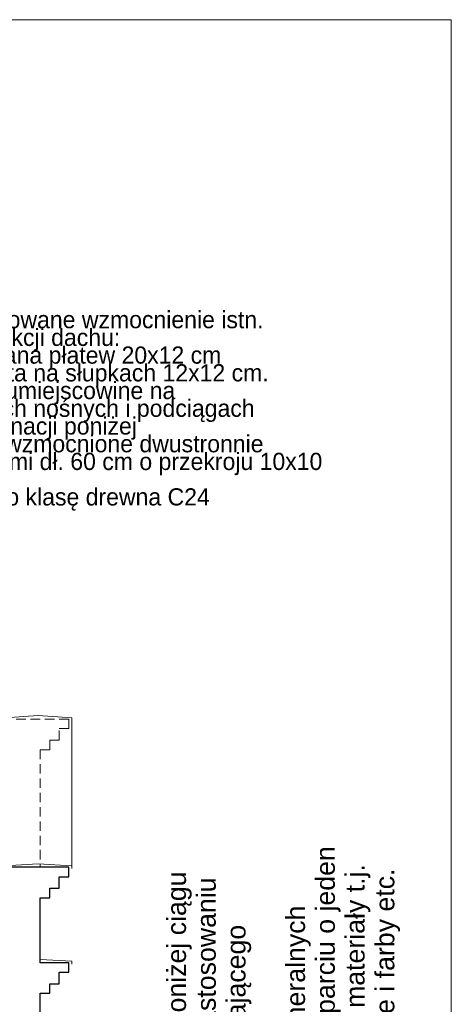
# Model space of a CAD drawing. Extents: x -396299 to -11759, y -15022 to 18278.
# Tile 115 of 205: x -178667 to -174154, y 7373 to 17678. Entities that reach past the tile are written whole.
import ezdxf

# ---------------------------------------------------------------- set-up
doc = ezdxf.new("R2010")
doc.units = 0
doc.header["$MEASUREMENT"] = 0
doc.linetypes.add('Krawędzie ukryte', pattern=[150, 100, -50])
doc.layers.add('Arch opisy_Nr_Pióra__3', color=7, linetype='Continuous', lineweight=20, true_color=0xff6600)
for name, color, linetype, lineweight in [('Arch opisy_Nr_Pióra__5', 7, 'Continuous', 13), ('ARCH TABELA_Nr_Pióra__21', 7, 'Continuous', 13), ('INWENT.ŚCIANY_Nr_Pióra__1', 7, 'Continuous', 25), ('INWENT.ŚCIANY_Nr_Pióra__21', 7, 'Continuous', 13), ('INWENT.ŚCIANY_Nr_Pióra__5', 7, 'Continuous', 13)]:
    doc.layers.add(name, color=color, linetype=linetype, lineweight=lineweight)
doc.styles.add('GENERATED_STYLE_10', font='arial.ttf')
doc.styles.add('GENERATED_STYLE_3', font='txt')

msp = doc.modelspace()

# ---------------------------------------------------------------- linework, layer by layer
at = {"layer": 'ARCH TABELA_Nr_Pióra__21', "linetype": 'Continuous'}
for p, q in [((-215953.6, 17678.4), (-174153.6, 17678.4)), ((-174153.6, 17678.4), (-174153.6, -12021.6))]:
    msp.add_line(p, q, dxfattribs=at)
at = {"layer": 'INWENT.ŚCIANY_Nr_Pióra__1', "linetype": 'Continuous'}
for p, q in [((-178153.6, 8808.2), (-178793.6, 8808.2)), ((-178153.6, 8708.2), (-178153.6, 8808.2)), ((-178253.6, 8588.2), (-178253.6, 8708.2)), ((-178253.6, 8708.2), (-178153.6, 8708.2)), ((-178353.6, 8488.2), (-178353.6, 8588.2)), ((-178353.6, 8588.2), (-178253.6, 8588.2)), ((-178453.6, 7808.2), (-178453.6, 8488.2)), ((-178453.6, 8488.2), (-178353.6, 8488.2)), ((-178153.6, 7808.2), (-178453.6, 7808.2)), ((-178153.6, 7708.2), (-178153.6, 7808.2)), ((-178253.6, 7708.2), (-178153.6, 7708.2)), ((-178253.6, 7588.2), (-178253.6, 7708.2)), ((-178353.6, 7488.2), (-178353.6, 7588.2)), ((-178353.6, 7588.2), (-178253.6, 7588.2)), ((-178453.6, 7258.2), (-178453.6, 7488.2)), ((-178453.6, 7488.2), (-178353.6, 7488.2))]:
    msp.add_line(p, q, dxfattribs=at)
at = {"layer": 'INWENT.ŚCIANY_Nr_Pióra__21', "linetype": 'Continuous'}
for p, q in [((-178473.6, 10394.4), (-178823.6, 10373.2)), ((-178473.6, 10394.4), (-178123.6, 10373.2)), ((-178123.6, 10373.2), (-178123.6, 8823.2)), ((-178473.6, 8844.4), (-178823.6, 8823.2)), ((-178473.6, 8844.4), (-178123.6, 8823.2)), ((-178123.6, 8823.2), (-178123.6, 8793.2)), ((-178453.6, 7843.2), (-178123.6, 7823.2)), ((-178123.6, 7823.2), (-178123.6, 7793.2))]:
    msp.add_line(p, q, dxfattribs=at)
at = {"layer": 'INWENT.ŚCIANY_Nr_Pióra__5', "linetype": 'Krawędzie ukryte'}
for p, q in [((-178153.6, 10358.2), (-178793.6, 10358.2)), ((-178153.6, 10258.2), (-178153.6, 10358.2)), ((-178253.6, 10258.2), (-178153.6, 10258.2)), ((-178253.6, 10138.2), (-178253.6, 10258.2)), ((-178353.6, 10138.2), (-178253.6, 10138.2)), ((-178353.6, 10038.2), (-178353.6, 10138.2)), ((-178453.6, 10038.2), (-178353.6, 10038.2)), ((-178453.6, 10038.2), (-178453.6, 8808.2))]:
    msp.add_line(p, q, dxfattribs=at)

# ---------------------------------------------------------------- texts
at = {"layer": 'Arch opisy_Nr_Pióra__3', "linetype": 'Continuous', "insert": (-179542.3, 13584.4), "char_height": 180, "width": 4050.64, "attachment_point": 4, "line_spacing_factor": 0.618221, "style": 'GENERATED_STYLE_3'}
msp.add_mtext('{Projektowane wzmocnienie istn.\\Pkonstrukcji dachu:\\Pdrewniana płatew 20x12 cm \\Ppodparta na słupkach 12x12 cm.\\PSłupki umiejscowine na \\Pścianach nośnych i podciągach\\Pkondygnacji poniżej\\PSłupki wzmocnione dwustronnie \\Pmieczami dł. 60 cm o przekroju 10x10 cm\\PPrzyjęto klasę drewna C24}', dxfattribs=at)
at = {"layer": 'Arch opisy_Nr_Pióra__5', "linetype": 'Continuous', "insert": (-177750.7, 1792), "char_height": 200, "width": 8259.092, "attachment_point": 1, "rotation": 90, "line_spacing_factor": 0.933606, "style": 'GENERATED_STYLE_10'}
msp.add_mtext('{UWAGA:\\P1. Wszystkie wymiary sprawdzić na budowie\\P2. Mur w strefie iniekcji, tj. 30 cm powyżej i poniżej ciągu \\P   wywierconych otworów, uszczelnić przy zastosowaniu \\P   sztywnego, mineralnego szlamu uszczelniającego \\P   o wysokiej odporności na siarczany\\P3. Projektowaną izolację termiczną z płyt mineralnych \\P   mocować wg wytycznych producenta i w oparciu o jeden \\P   system oraz dedykowane temu systemowi materiały t.j. \\P   kleje montażowe, siatki, zaprawy tynkarskie i farby etc.}', dxfattribs=at)

doc.saveas('drawing.dxf')
